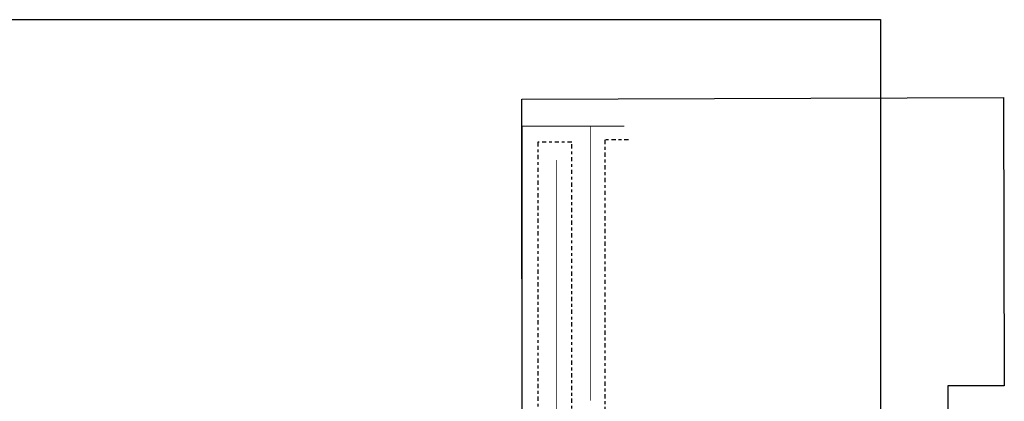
# Model space of a CAD drawing. Header units: millimetres. Extents: x 21148.2 to 21239.2, y 30135 to 30201.8.
# Tile 189 of 189: x 21202.9 to 21237.7, y 30188.3 to 30201.8. Entities that reach past the tile are written whole.
import ezdxf

# ---------------------------------------------------------------- set-up
doc = ezdxf.new("R2010")
doc.units = ezdxf.units.MM
doc.linetypes.add('CENTER2', pattern=[1.125, 0.75, -0.125, 0.125, -0.125])
doc.layers.add('A-DIMN-1', color=5, linetype='Continuous')

msp = doc.modelspace()

# ---------------------------------------------------------------- linework, layer by layer
msp.add_lwpolyline([(21149.169, 30201.831), (21233.369, 30201.831), (21233.369, 30147.204), (21149.169, 30147.204)], close=True)
at = {"color": 31, "true_color": 0xfecc66, "transparency": 33554526, "elevation": 0}
msp.add_lwpolyline([(21220.707, 30186.286), (21220.695, 30199.012), (21237.711, 30199.076), (21237.742, 30188.876), (21235.742, 30188.868), (21235.757, 30185.318), (21225.157, 30185.275), (21225.153, 30186.285), (21224.313, 30186.286), (21224.311, 30186.286)], close=True, dxfattribs=at)
at = {"color": 8, "linetype": 'CENTER2', "ltscale": 0.2}
msp.add_lwpolyline([(21224.457, 30197.579), (21223.625, 30197.579), (21223.625, 30187.821), (21222.453, 30187.821), (21222.453, 30197.492), (21221.251, 30197.492), (21221.251, 30187.834), (21220.706, 30187.833)], dxfattribs=at)
at = {"layer": 'A-DIMN-1', "color": 3, "const_width": 0.025}
for points in [[(21224.309, 30198.062), (21220.709, 30198.062), (21220.707, 30188.348)], [(21223.109, 30198.062), (21223.107, 30188.348)], [(21221.909, 30196.865), (21221.907, 30187.148)]]:
    msp.add_lwpolyline(points, dxfattribs=at)

doc.saveas('drawing.dxf')
